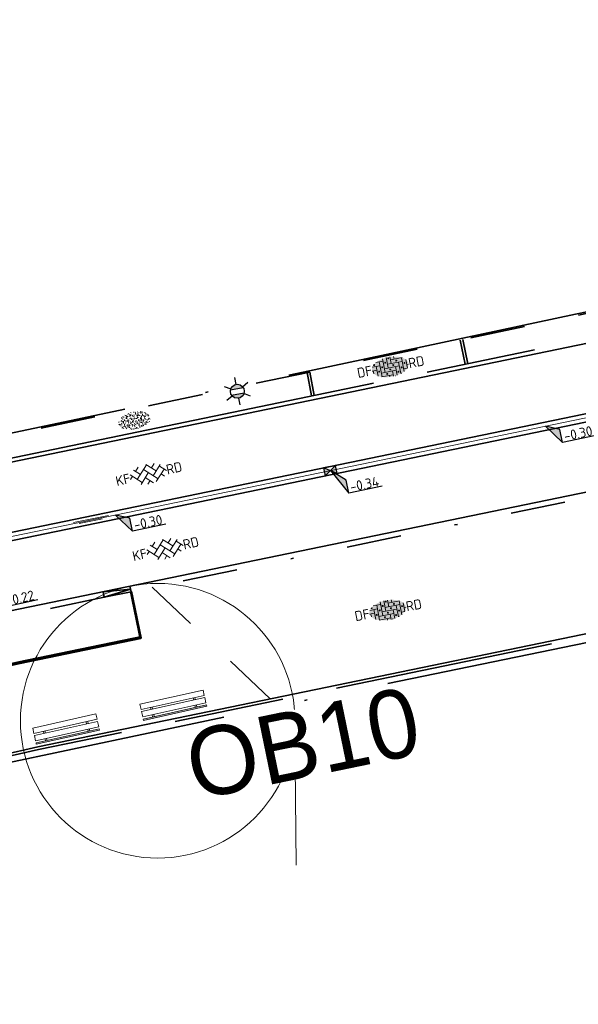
# Model space of a CAD drawing. Header units: metres. Extents: x 0 to 269924, y 0 to 933292.
# Tile 185 of 247: x 135049 to 135069, y 466651 to 466687. Entities that reach past the tile are written whole.
import ezdxf
from ezdxf import colors
from ezdxf.entities.mleader import LeaderData, LeaderLine
from ezdxf.enums import TextEntityAlignment as Align
from ezdxf.math import Vec2, Vec3

# ---------------------------------------------------------------- set-up
doc = ezdxf.new("R2018")
doc.units = ezdxf.units.M
for name, pattern in [('VH-GELEIDEBAND', [6, 2, -2, 0, -2]), ('VH-OPSLUITBAND_100X200', [16, 8, -2, 4, -2]), ('VH-OPSLUITBAND_150X250', [24, 16, -2, 4, -2]), ('XX-HIDDEN', [4, 2, -2]), ('XX-PROJECTGRENS', [18, 12, -3, 0, -3])]:
    doc.linetypes.add(name, pattern=pattern)
for name, color, linetype, lineweight in [('N-WE-GR-GRAS-A-200', 62, 'Continuous', 18), ('N-WE-IE-MEUBILAIR_WEGMEUBILAIR_LICHTMAST-S', 7, 'Continuous', 25), ('N-WE-IE-MEUBILAIR_WEGMEUBILAIR_ZITBANK-S', 7, 'Continuous', 18), ('N-WE-KG-GRENS_PROJECT-G', 7, 'XX-PROJECTGRENS', 35), ('N-WE-KL-ET_LS_OV_LICHTMAST-S', 190, 'Continuous', 25), ('N-WE-VH-GOOT-S', 170, 'Continuous', 18), ('N-WE-VH-GOOT_STRAATBAKSTEEN-G', 170, 'Continuous', 35), ('N-WE-VH-KANTOPSLUITING-T18', 10, 'Continuous', 18), ('N-WE-VH-KANTOPSLUITING_GELEIDEBAND_50 200_250-G', 20, 'VH-GELEIDEBAND', 35), ('N-WE-VH-KANTOPSLUITING_OPSLUITBAND_100X200-G', 150, 'VH-OPSLUITBAND_100X200', 35), ('N-WE-VH-KANTOPSLUITING_OPSLUITBAND_150X250-G', 150, 'VH-OPSLUITBAND_150X250', 35), ('N-WE-VH-KANTOPSLUITING_VOORKANTBAND-G', 50, 'Continuous', 35), ('N-WE-VH-MATERIAALGRENS-G', 7, 'XX-HIDDEN', 35), ('N-WE-VH-VERHARDING-T18', 10, 'Continuous', 18), ('N-WE-VH-VERHARDING_ASFALT-S', 7, 'Continuous', 18), ('N-WE-VH-VERHARDING_BETONSTRAATSTEEN-S', 7, 'Continuous', 18), ('N-WE-VH-VERHARDING_STRAATBAKSTEEN-S', 7, 'Continuous', 18), ('N-WE-VW-MARKERING_DWARS-G', 7, 'Continuous', 35), ('X-XX-AL-HOOGTELABEL-S', 7, 'Continuous', 25)]:
    doc.layers.add(name, color=color, linetype=linetype, lineweight=lineweight)
doc.layers.add('N-WE-GR-GRAS-S', color=7, linetype='Continuous', lineweight=18, true_color=0x00a500)
doc.layers.add('N-WE-RI-HWA_KOLK-S', color=150, linetype='Continuous', lineweight=25, true_color=0x007fff)
doc.layers.add('X-XX-AL-HULPLIJN-G', color=30, linetype='Continuous', lineweight=18, plot=False)
doc.styles.add('NLCS-ISO', font='NLCS-ISO.ttf')
doc.styles.add('NLCS-ISO-M200-T18', font='NLCS-ISO.ttf', dxfattribs={"height": 0.36})
doc.styles.get("Standard").update_dxf_attribs({"font": 'romand.shx'})

# ---------------------------------------------------------------- blocks, each defined once
blk = doc.blocks.new('*U97')
for p, q in [((2.54, -2.2), (0, 0)), ((0, 0), (2.63, -4.6)), ((2.63, -4.6), (2.54, -2.2)), ((8.83, -4.38), (2.63, -4.6))]:
    blk.add_line(p, q)
blk.add_solid([(2.54, -2.2), (0, 0), (2.63, -4.6)])
at = {"style": 'NLCS-ISO'}
blk.add_attdef('...', text='', height=1.8, rotation=2.0313, dxfattribs=at).set_placement((5.74, -4.91), align=Align.BOTTOM_CENTER)
blk = doc.blocks.new('*U98')
at = {"layer": 'X-XX-AL-HOOGTELABEL-S', "xscale": 0.2, "yscale": 0.2, "zscale": 0.2, "rotation": 357.9686646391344}
blk.add_blockref('*U97', (0, 0), dxfattribs=at).add_auto_attribs({'...': '-0.34'})
blk = doc.blocks.new('*U99')
at = {"layer": 'N-WE-GR-GRAS-A-200', "color": 0, "linetype": 'ByBlock', "lineweight": -2, "transparency": 16777216, "rotation": 11.65857863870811}
blk.add_blockref('*U98', (135059.841, 466670.382), dxfattribs=at)
blk = doc.blocks.new('*U114')
for p, q in [((2.49, -1.03), (0, 0)), ((0, 0), (2.56, -3.43)), ((2.56, -3.43), (2.49, -1.03)), ((8.76, -3.25), (2.56, -3.43))]:
    blk.add_line(p, q)
blk.add_solid([(2.49, -1.03), (0, 0), (2.56, -3.43)])
at = {"style": 'NLCS-ISO'}
blk.add_attdef('...', text='', height=1.8, rotation=1.7023, dxfattribs=at).set_placement((5.68, -3.76), align=Align.BOTTOM_CENTER)
blk = doc.blocks.new('*U115')
at = {"layer": 'X-XX-AL-HOOGTELABEL-S', "xscale": 0.2000000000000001, "yscale": 0.2000000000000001, "zscale": 0.2000000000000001, "rotation": 358.2976530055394}
blk.add_blockref('*U114', (0, 0), dxfattribs=at).add_auto_attribs({'...': '-0.30'})
blk = doc.blocks.new('*U116')
at = {"layer": 'N-WE-VH-VERHARDING_ASFALT-S', "color": 0, "linetype": 'ByBlock', "lineweight": -2, "transparency": 16777216, "rotation": 11.6585786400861}
for p in [(135067.676, 466671.998), (135052.006, 466668.765)]:
    blk.add_blockref('*U115', p, dxfattribs=at)
blk = doc.blocks.new('*U96')
for p, q in [((2.39, 3.35), (0, 0)), ((2.44, 0.95), (2.39, 3.35)), ((0, 0), (2.44, 0.95)), ((8.64, 1.08), (2.44, 0.95))]:
    blk.add_line(p, q)
blk.add_solid([(2.39, 3.35), (0, 0), (2.44, 0.95)])
at = {"style": 'NLCS-ISO'}
blk.add_attdef('...', text='', height=1.8, rotation=1.1798, dxfattribs=at).set_placement((5.55, 0.59), align=Align.BOTTOM_CENTER)
blk = doc.blocks.new('*U539')
at = {"lineweight": 30, "flags": 106}
blk.add_attdef('OB', text='', height=0.36, dxfattribs=at).set_placement((0, 0.1), align=Align.BOTTOM_CENTER)
blk = doc.blocks.new('N-SIE-WEG_LICHTMAST-SO')
h = blk.add_hatch(color=256)
h.paths.add_polyline_path([(1.16, 0.5, 0.658505), (-1.16, 0.5)])
h.paths.add_polyline_path([(-1.16, -0.5, 0.658505), (1.16, -0.5)])
at = {"flags": 128}
for points in [[(0, 1.27), (0, 2.53)], [(-2.19, 1.27), (-1.1, 0.63)], [(-1.16, 0.5), (1.16, 0.5)], [(1.1, 0.63), (2.19, 1.27)], [(-2.19, -1.27), (-1.1, -0.63)], [(-1.16, -0.5), (1.16, -0.5)], [(0, -1.27), (0, -2.53)], [(2.19, -1.27), (1.1, -0.63)]]:
    blk.add_lwpolyline(points, dxfattribs=at)
at = {"ltscale": 0.5}
blk.add_circle((0, 0), 1.27, dxfattribs=at)
at = {"style": 'NLCS-ISO'}
blk.add_attdef('TYPE', text='', height=1.8, dxfattribs=at).set_placement((0, 2.53), align=Align.BOTTOM_CENTER)
blk = doc.blocks.new('SVH-GOOT_SYMBOOL-SO')
at = {"color": 7, "linetype": 'Continuous'}
for p, q in [((-0.206, 2.137), (-0.206, -2.217)), ((0, 2.669), (0, -2.669)), ((0.2, 3.125), (0.2, -3.359))]:
    blk.add_line(p, q, dxfattribs=at)
at = {"style": 'NLCS-ISO'}
blk.add_attdef('MATERIAAL', text='', height=1.8, dxfattribs=at).set_placement((-1.098, 0), align=Align.MIDDLE_RIGHT)
blk.add_attdef('KLEUR', text='', height=1.8, dxfattribs=at).set_placement((1.1, 0), align=Align.MIDDLE_LEFT)
blk = doc.blocks.new('*U586')
at = {"layer": 'N-WE-VH-GOOT-S', "xscale": 0.2, "yscale": 0.2, "zscale": 0.2, "rotation": 90.04068231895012}
blk.add_blockref('SVH-GOOT_SYMBOOL-SO', (0, 0), dxfattribs=at)
blk = doc.blocks.new('*U587')
at = {"layer": 'N-WE-KL-ET_LS_OV_LICHTMAST-S', "color": 0, "linetype": 'ByBlock', "lineweight": -2, "transparency": 16777216, "rotation": 11.65857863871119}
blk.add_blockref('*U586', (135051.101, 466668.578), dxfattribs=at)
blk = doc.blocks.new('SVH-SBS_DIKFORMAAT_ELLEBOOG_KL-SO')
h = blk.add_hatch(color=254)
edge = h.paths.add_edge_path()
edge.add_ellipse((1.09, 0.12), major_axis=(3.39, 0), ratio=0.533267, start_angle=0, end_angle=360)
for p, q in [((0, 1.84), (0, -0.69)), ((0.69, 1.92), (0.69, 0)), ((1.38, 1.93), (1.38, 0.69)), ((2.07, 1.86), (2.07, 1.38)), ((-2.3, 0), (-1.38, 0)), ((-2.13, 0.69), (-0.69, 0.69)), ((-1.38, 0.69), (-1.38, -1.12)), ((-1.35, 1.38), (0, 1.38)), ((-0.69, 1.38), (-0.69, -1.38)), ((0, 0), (2.76, 0)), ((0.69, 0.69), (3.45, 0.69)), ((1.38, 1.38), (3.54, 1.38)), ((2.76, 0.69), (2.76, -1.45)), ((3.45, 1.38), (3.45, -1.18)), ((4.14, 0.92), (4.14, -0.67)), ((4.14, 0), (4.48, 0)), ((-2.07, 0), (-2.07, -0.54)), ((-0.8, -1.38), (1.38, -1.38)), ((-0.69, -0.69), (2.07, -0.69)), ((0.69, -1.38), (0.69, -1.67)), ((1.38, -0.69), (1.38, -1.68)), ((2.07, 0), (2.07, -1.61)), ((2.76, -1.38), (2.98, -1.38)), ((3.45, -0.69), (4.12, -0.69))]:
    blk.add_line(p, q)
for centre in [(1.03, 1.72), (-0.35, 0.34), (0.34, 1.03), (1.72, 0.34), (2.41, 1.03), (3.79, 0.34), (-1.04, -0.35), (0.34, -1.04), (1.03, -0.35), (2.41, -1.04), (3.11, -0.35)]:
    blk.add_circle(centre, 0.0881)
for centre, start, end in [((-1.73, 1.03), 158.9124, 101.1902), ((1.72, -1.73), 59.0911, 132.3433)]:
    blk.add_arc(centre, 0.0881, start, end)
at = {"style": 'NLCS-ISO'}
blk.add_attdef('FORMAAT', text='', height=1.8, dxfattribs=at).set_placement((-2.3, 0.12), align=Align.MIDDLE_RIGHT)
blk.add_attdef('KLEUR', text='', height=1.8, dxfattribs=at).set_placement((4.49, 0.12), align=Align.MIDDLE_LEFT)
at = {"style": 'NLCS-ISO', "flags": 1}
blk.add_attdef('FUNCTIE', text='', height=1.8, dxfattribs=at).set_placement((0.12, -3.58), align=Align.MIDDLE_CENTER)
blk = doc.blocks.new('SGR-GRAS_01-SO')
at = {"ltscale": 0.1}
for p, q in [((-1.96, -0.07), (-1.98, 0)), ((-1.93, 0.19), (-1.93, 0.24)), ((-1.89, 0.24), (-1.92, 0.25)), ((-1.67, 0.02), (-1.6, 0.04)), ((-1.6, 0.24), (-1.65, 0.29)), ((-1.53, 0.32), (-1.6, 0.35)), ((-1.45, 0.64), (-1.52, 0.66)), ((-1.52, 0.19), (-1.44, 0.19)), ((-1.47, 0.58), (-1.48, 0.65)), ((-1.43, 0.48), (-1.35, 0.5)), ((-1.36, 0.21), (-1.43, 0.23)), ((-1.42, 0.13), (-1.36, 0.17)), ((-1.38, 0.11), (-1.32, 0.16)), ((-1.37, 0.01), (-1.38, 0.08)), ((-1.33, 0.11), (-1.33, 0.19)), ((-1.3, 0.76), (-1.32, 0.77)), ((-1.28, 0.68), (-1.28, 0.76)), ((-1.17, 0.39), (-1.23, 0.43)), ((-1.17, 0.24), (-1.22, 0.29)), ((-1.15, 0.65), (-1.21, 0.7)), ((-1.11, 0.17), (-1.04, 0.19)), ((-1.03, 0.03), (-1.1, 0.07)), ((-0.94, 0.84), (-1, 0.88)), ((-0.97, 0.51), (-0.92, 0.57)), ((-0.89, 0.5), (-0.97, 0.52)), ((-0.94, 0.19), (-0.87, 0.19)), ((-0.92, 0.42), (-0.86, 0.46)), ((-0.89, 0.81), (-0.82, 0.81)), ((-0.87, 0.66), (-0.89, 0.73)), ((-0.8, 0.06), (-0.88, 0.08)), ((-0.87, 0.62), (-0.8, 0.64)), ((-0.8, 0.47), (-0.87, 0.51)), ((-0.75, 0.24), (-0.8, 0.29)), ((-0.77, 0.09), (-0.79, 0.16)), ((-0.73, 0.65), (-0.78, 0.7)), ((-0.74, 0.03), (-0.73, 0.11)), ((-0.67, 0.11), (-0.73, 0.14)), ((-0.69, 0.61), (-0.68, 0.68)), ((-0.58, 0.92), (-0.64, 0.96)), ((-0.56, 0.92), (-0.51, 0.97)), ((-0.56, 0.32), (-0.48, 0.34)), ((-0.44, 0.55), (-0.51, 0.59)), ((-0.43, 0.78), (-0.5, 0.8)), ((-0.42, 0.71), (-0.36, 0.74)), ((-0.34, 0.35), (-0.41, 0.37)), ((-0.32, 0.24), (-0.38, 0.29)), ((-0.31, 0.19), (-0.37, 0.22)), ((-0.37, 0.19), (-0.29, 0.19)), ((-0.31, 0.65), (-0.36, 0.7)), ((-0.32, 0.81), (-0.24, 0.81)), ((-0.32, 0.77), (-0.24, 0.79)), ((-0.28, 0.73), (-0.29, 0.81)), ((-0.21, 1), (-0.27, 1.03)), ((-0.24, 0.02), (-0.17, 0.04)), ((-0.18, 0.17), (-0.19, 0.24)), ((-0.08, 0.63), (-0.14, 0.67)), ((-0.14, -0.04), (-0.14, 0.03)), ((-0.09, 0.53), (-0.09, 0.6)), ((-0.08, 0.16), (-0.03, 0.21)), ((-0.07, 0.19), (0, 0.23)), ((0.06, 0.27), (-0.01, 0.3)), ((0, 0.47), (0.07, 0.49)), ((0.1, 0.24), (0.05, 0.29)), ((0.13, 0.64), (0.06, 0.66)), ((0.07, 0.99), (0.14, 1.03)), ((0.12, 0.65), (0.07, 0.7)), ((0.22, 0.2), (0.15, 0.22)), ((0.21, 0.19), (0.28, 0.19)), ((0.29, 0.71), (0.22, 0.75)), ((0.24, 0.92), (0.31, 0.94)), ((0.26, 0.81), (0.33, 0.81)), ((0.32, 0.81), (0.3, 0.89)), ((0.31, 0.17), (0.39, 0.19)), ((0.32, 0.57), (0.38, 0.62)), ((0.42, 0.34), (0.36, 0.38)), ((0.42, 0.25), (0.4, 0.32)), ((0.43, 0.48), (0.49, 0.51)), ((0.53, 0.24), (0.47, 0.29)), ((0.54, 0.65), (0.49, 0.7)), ((0.56, -0.02), (0.49, 0.02)), ((0.5, 0.45), (0.51, 0.53)), ((0.59, 0.93), (0.52, 0.94)), ((0.55, 0.62), (0.63, 0.64)), ((0.65, 0.79), (0.58, 0.83)), ((0.68, 0.49), (0.61, 0.51)), ((0.77, 0.05), (0.7, 0.07)), ((0.78, 0.42), (0.72, 0.46)), ((0.78, 0.19), (0.86, 0.19)), ((0.83, 0.81), (0.91, 0.81)), ((0.92, 0.06), (0.85, 0.09)), ((0.87, 0.31), (0.94, 0.33)), ((0.95, 0.24), (0.9, 0.29)), ((0.91, 0.89), (0.91, 0.92)), ((0.97, 0.65), (0.91, 0.7)), ((0.93, 0.76), (0.99, 0.8)), ((1.01, 0.87), (0.95, 0.91)), ((1.01, 0.33), (1, 0.4)), ((1.15, 0.78), (1.08, 0.8)), ((1.15, 0.5), (1.08, 0.54)), ((1.1, 0.38), (1.1, 0.45)), ((1.11, 0.77), (1.18, 0.79)), ((1.24, 0.34), (1.17, 0.36)), ((1.18, 0.01), (1.26, 0.03)), ((1.21, 0.21), (1.26, 0.26)), ((1.28, 0.14), (1.22, 0.17)), ((1.28, 0.25), (1.35, 0.29)), ((1.37, 0.24), (1.32, 0.29)), ((1.39, 0.65), (1.34, 0.7)), ((1.36, 0.19), (1.43, 0.19)), ((1.42, 0.46), (1.5, 0.48)), ((1.51, 0.58), (1.44, 0.62)), ((1.64, 0.21), (1.58, 0.25)), ((1.61, 0.41), (1.59, 0.48)), ((1.69, 0.3), (1.7, 0.37)), ((1.79, 0.19), (1.72, 0.21)), ((1.74, 0.16), (1.81, 0.18)), ((1.8, 0.24), (1.75, 0.29)), ((1.93, 0.19), (1.95, 0.19)), ((-1.92, -0.16), (-1.85, -0.12)), ((-1.82, -0.08), (-1.9, -0.06)), ((-1.76, -0.13), (-1.82, -0.09)), ((-1.78, -0.3), (-1.73, -0.25)), ((-1.62, -0.5), (-1.69, -0.46)), ((-1.63, -0.57), (-1.68, -0.52)), ((-1.61, -0.17), (-1.67, -0.11)), ((-1.57, -0.44), (-1.49, -0.44)), ((-1.54, -0.66), (-1.5, -0.64)), ((-1.4, -0.05), (-1.46, -0.01)), ((-1.38, -0.46), (-1.38, -0.39)), ((-1.35, -0.28), (-1.28, -0.26)), ((-1.27, -0.23), (-1.34, -0.21)), ((-1.26, -0.42), (-1.33, -0.38)), ((-1.27, -0.56), (-1.28, -0.48)), ((-1.21, -0.57), (-1.26, -0.52)), ((-1.18, -0.67), (-1.25, -0.65)), ((-1.19, -0.17), (-1.24, -0.11)), ((-1.13, -0.78), (-1.19, -0.75)), ((-1.06, -0.39), (-1, -0.35)), ((-1.04, -0.58), (-0.97, -0.57)), ((-0.99, -0.44), (-0.92, -0.44)), ((-0.9, -0.34), (-0.96, -0.3)), ((-0.9, -0.65), (-0.84, -0.6)), ((-0.84, -0.94), (-0.85, -0.93)), ((-0.78, -0.57), (-0.84, -0.52)), ((-0.76, -0.7), (-0.83, -0.67)), ((-0.76, -0.17), (-0.82, -0.11)), ((-0.8, -0.13), (-0.73, -0.11)), ((-0.71, -0.38), (-0.79, -0.36)), ((-0.79, -0.54), (-0.78, -0.46)), ((-0.72, -0.89), (-0.65, -0.87)), ((-0.71, -0.9), (-0.64, -0.86)), ((-0.62, -0.82), (-0.7, -0.8)), ((-0.67, -0.48), (-0.69, -0.4)), ((-0.53, -0.26), (-0.6, -0.22)), ((-0.58, -0.99), (-0.59, -0.97)), ((-0.57, -0.1), (-0.5, -0.06)), ((-0.49, -0.25), (-0.44, -0.19)), ((-0.48, -0.44), (-0.41, -0.42)), ((-0.4, -0.63), (-0.46, -0.59)), ((-0.38, -0.98), (-0.43, -0.93)), ((-0.42, -0.44), (-0.34, -0.44)), ((-0.36, -0.57), (-0.41, -0.52)), ((-0.34, -0.17), (-0.39, -0.11)), ((-0.26, -0.99), (-0.33, -0.95)), ((-0.25, -0.09), (-0.32, -0.07)), ((-0.17, -0.18), (-0.24, -0.14)), ((-0.16, -0.53), (-0.23, -0.51)), ((-0.21, -0.61), (-0.15, -0.58)), ((-0.19, -0.62), (-0.19, -0.54)), ((-0.17, -0.74), (-0.1, -0.72)), ((-0.07, -0.97), (-0.14, -0.95)), ((-0.04, -0.55), (-0.1, -0.51)), ((-0.08, -0.4), (-0.09, -0.32)), ((-0.01, -1.01), (0.04, -0.95)), ((0.05, -0.98), (0, -0.93)), ((0.07, -0.57), (0.01, -0.52)), ((0.02, -0.96), (0.01, -0.89)), ((0.08, -0.17), (0.03, -0.11)), ((0.1, -0.91), (0.03, -0.88)), ((0.07, -0.29), (0.14, -0.27)), ((0.19, -0.1), (0.13, -0.06)), ((0.16, -0.44), (0.23, -0.44)), ((0.17, -1.04), (0.22, -1.02)), ((0.31, -0.24), (0.24, -0.22)), ((0.33, -0.47), (0.26, -0.43)), ((0.29, -0.33), (0.35, -0.29)), ((0.4, -0.68), (0.32, -0.66)), ((0.39, -0.6), (0.45, -0.55)), ((0.39, -0.59), (0.46, -0.57)), ((0.4, -0.69), (0.41, -0.62)), ((0.46, -0.83), (0.4, -0.8)), ((0.47, -0.98), (0.42, -0.93)), ((0.49, -0.57), (0.44, -0.52)), ((0.45, -0.12), (0.46, -0.05)), ((0.51, -0.17), (0.45, -0.11)), ((0.52, -0.32), (0.5, -0.24)), ((0.62, -0.88), (0.6, -0.81)), ((0.63, -0.14), (0.7, -0.12)), ((0.69, -0.39), (0.62, -0.35)), ((0.64, -0.84), (0.71, -0.81)), ((0.7, -0.89), (0.77, -0.88)), ((0.73, -0.44), (0.81, -0.44)), ((0.82, -0.76), (0.76, -0.72)), ((0.78, -0.04), (0.85, 0)), ((0.86, -0.39), (0.79, -0.37)), ((0.8, -0.19), (0.85, -0.14)), ((0.86, -0.94), (0.84, -0.93)), ((0.91, -0.57), (0.86, -0.52)), ((0.93, -0.17), (0.88, -0.11)), ((0.95, -0.83), (0.88, -0.81)), ((0.94, -0.44), (1.01, -0.42)), ((1.05, -0.31), (0.99, -0.27)), ((1, -0.77), (1, -0.7)), ((1.05, -0.2), (1.05, -0.12)), ((1.11, -0.24), (1.1, -0.16)), ((1.19, -0.68), (1.12, -0.64)), ((1.14, -0.56), (1.21, -0.52)), ((1.21, -0.8), (1.2, -0.73)), ((1.33, -0.1), (1.26, -0.08)), ((1.26, -0.75), (1.33, -0.73)), ((1.34, -0.57), (1.29, -0.52)), ((1.36, -0.17), (1.3, -0.11)), ((1.31, -0.44), (1.38, -0.44)), ((1.42, -0.23), (1.35, -0.19)), ((1.42, -0.54), (1.35, -0.52)), ((1.55, -0.6), (1.49, -0.56)), ((1.5, -0.29), (1.57, -0.27)), ((1.64, -0.27), (1.65, -0.2)), ((1.64, -0.27), (1.7, -0.23)), ((1.68, -0.55), (1.74, -0.5)), ((1.71, -0.16), (1.69, -0.09)), ((1.78, -0.15), (1.71, -0.11)), ((1.71, -0.52), (1.71, -0.52)), ((1.78, -0.17), (1.73, -0.11)), ((1.88, -0.25), (1.81, -0.23))]:
    blk.add_line(p, q, dxfattribs=at)
at = {"ltscale": 0.1, "style": 'NLCS-ISO'}
blk.add_attdef('TYPE', text='', height=0.5, dxfattribs=at).set_placement((3.47, -0.02), align=Align.MIDDLE_CENTER)
blk = doc.blocks.new('N-SRI-KOLK_STRAAT_450X300-SO')
h = blk.add_hatch(color=256)
h.dxf.hatch_style = 1
h.paths.add_polyline_path([(0, 0), (-1.125, 0.75), (-1.125, -0.75)])
h.paths.add_polyline_path([(1.125, -0.75), (1.125, 0.75), (0, 0)])
for p, q in [((-1.125, -0.75), (1.125, 0.75)), ((1.125, -0.75), (-1.125, 0.75))]:
    blk.add_line(p, q)
at = {"flags": 128}
blk.add_lwpolyline([(-1.125, -0.75), (1.125, -0.75), (1.125, 0.75), (-1.125, 0.75)], close=True, dxfattribs=at)
blk = doc.blocks.new('SVH-BSS_KEIFORMAAT_KEPER_KL-SO')
for p, q in [((-3.44, -0.47), (-2.97, 0)), ((-3.31, 0.34), (-1.48, -1.48)), ((-2.52, 1.03), (-1.48, 0)), ((-2.23, -0.74), (0, 1.48)), ((-2.23, 0.74), (-1.57, 1.4)), ((-1.77, -1.77), (0, 0)), ((-0.74, 0.74), (1.48, -1.48)), ((-0.1, 1.58), (1.48, 0)), ((0.74, 0.74), (1.4, 1.4)), ((0.74, -0.74), (2.46, 0.98)), ((1.06, -1.91), (2.97, 0)), ((2.23, 0.74), (3.31, -0.34)), ((-0.74, -0.74), (0.5, -1.99)), ((-0.52, -2), (0, -1.48)), ((2.23, -0.74), (2.72, -1.24))]:
    blk.add_line(p, q)
at = {"style": 'NLCS-ISO'}
blk.add_attdef('FORMAAT', text='', height=1.8, dxfattribs=at).set_placement((-3.47, -0.23), align=Align.MIDDLE_RIGHT)
blk.add_attdef('KLEUR', text='', height=1.8, dxfattribs=at).set_placement((3.32, -0.22), align=Align.MIDDLE_LEFT)
at = {"style": 'NLCS-ISO', "flags": 1}
blk.add_attdef('FUNCTIE', text='', height=1.8, dxfattribs=at).set_placement((0.12, -3.58), align=Align.MIDDLE_CENTER)
blk = doc.blocks.new('SIE-WEG_ZITBANK_MET_LEUNING')
blk.add_hatch(color=256).paths.add_polyline_path([(-0.984, 0.302), (-0.984, 0.253), (0.984, 0.253), (0.984, 0.302)])
for p, q in [((-0.689, 0.253), (-0.689, 0.172)), ((-0.64, 0.253), (-0.64, 0.172)), ((0.64, 0.253), (0.64, 0.172)), ((0.689, 0.253), (0.689, 0.172)), ((-0.689, -0.105), (-0.689, -0.025)), ((-0.64, -0.105), (-0.64, -0.025)), ((0.64, -0.105), (0.64, -0.025)), ((0.689, -0.105), (0.689, -0.025))]:
    blk.add_line(p, q)
at = {"flags": 128}
for points in [[(-0.984, 0.253), (-0.984, 0.302), (0.984, 0.302), (0.984, 0.253)], [(0.984, 0.172), (0.984, -0.025), (-0.984, -0.025), (-0.984, 0.172)], [(-0.984, -0.105), (-0.984, -0.302), (0.984, -0.302), (0.984, -0.105)]]:
    blk.add_lwpolyline(points, close=True, dxfattribs=at)

msp = doc.modelspace()

# ---------------------------------------------------------------- linework, layer by layer
at = {"layer": 'N-WE-KG-GRENS_PROJECT-G', "flags": 128}
msp.add_lwpolyline([(133942.152, 466524.013), (133955.533, 466522.507), (133956.145, 466521.626), (133962.811, 466521.355), (133963.543, 466522.67), (133965.054, 466522.563), (133965.551, 466521.193), (133981.5, 466520.334), (133981.565, 466520.896), (133982.028, 466520.86), (133994.134, 466520.33), (133994.151, 466519.671), (134009.067, 466519.478), (134013.911, 466519.512), (134027.732, 466519.636), (134028.693, 466519.554), (134034.796, 466519.611), (134050.86, 466519.659), (134068.501, 466520.152), (134071.254, 466520.237), (134077.26, 466520.692), (134094.041, 466522.635), (134101.385, 466523.282), (134101.428, 466523.91), (134128.995, 466527.092), (134141.938, 466528.627), (134148.421, 466529.392), (134148.476, 466529.087), (134157.108, 466530.24), (134157.762, 466530.339), (134157.953, 466529.076), (134163.706, 466529.946), (134172.69, 466531.055), (134201.838, 466535.069), (134202.197, 466534.878), (134203.304, 466535.042), (134208.161, 466535.722), (134214.682, 466536.673), (134215.15, 466536.846), (134235.766, 466539.754), (134239.587, 466540.449), (134251.117, 466542.218), (134251.536, 466542.09), (134264.479, 466543.833), (134264.487, 466544.317), (134273.56, 466545.641), (134273.608, 466545.287), (134285.679, 466546.863), (134299.118, 466548.971), (134309.192, 466550.345), (134329.805, 466553.659), (134341.526, 466555.206), (134346.97, 466556.112), (134351.977, 466556.025), (134358.949, 466556.887), (134359.186, 466557.313), (134365.426, 466557.917), (134389.225, 466560.758), (134395.395, 466561.519), (134400.633, 466562.019), (134418.638, 466563.907), (134426.404, 466566.343), (134432.472, 466567.14), (134437.532, 466567.422), (134444.848, 466568.25), (134448.277, 466568.388), (134484.594, 466572.762), (134486.539, 466572.966), (134490.599, 466573.546), (134498.499, 466574.536), (134514.318, 466576.701), (134542.397, 466581.367), (134546.702, 466582.122), (134551.593, 466582.441), (134551.871, 466583.179), (134557.906, 466584.406), (134558.276, 466584.115), (134567.36, 466586.004), (134582.717, 466588.715), (134583.108, 466588.972), (134590.444, 466590.398), (134630.038, 466598.271), (134633.264, 466598.923), (134632.087, 466604.993), (134646.051, 466607.537), (134647.414, 466607.429), (134666.972, 466611.405), (134675.342, 466617.463), (134674.819, 466607.593), (134696.995, 466610.537), (134702.172, 466611.327), (134706.525, 466612.071), (134709.085, 466612.323), (134712.087, 466612.776), (134715, 466613.203), (134716.349, 466613.229), (134723.364, 466613.968), (134738.981, 466616.639), (134746.062, 466617.28), (134746.09, 466616.641), (134760.121, 466618.861), (134759.993, 466619.829), (134768.446, 466621.137), (134784.615, 466623.738), (134787.541, 466625.072), (134796.772, 466626.479), (134796.899, 466625.715), (134813.878, 466628.545), (134820.226, 466629.584), (134847.68, 466634.234), (134881.79, 466639.204), (134881.926, 466639.532), (134884.43, 466640.009), (134893.797, 466641.711), (134903.085, 466643.328), (134904.138, 466643.527), (134920.265, 466646.374), (134921.332, 466646.578), (134937.367, 466649.518), (134938.501, 466649.708), (134961.555, 466654.096), (134967.764, 466655.262), (134974.722, 466656.563), (134984.23, 466658.491), (134992.023, 466659.998), (134995.809, 466660.766), (135000.442, 466661.693), (135009.695, 466663.648), (135010.659, 466663.869), (135018.832, 466665.618), (135021.92, 466666.314), (135034.093, 466668.943), (135034.161, 466668.769), (135043.8, 466670.832), (135059.084, 466674.02), (135068.771, 466676.078), (135083.089, 466679.034), (135091.902, 466680.993), (135097.488, 466682.166), (135104.831, 466683.651), (135116.534, 466686.231), (135119.892, 466686.792), (135126.3, 466688.013), (135127.347, 466688.196), (135130.448, 466688.891), (135135.602, 466689.887), (135140.19, 466691.518), (135166.592, 466696.94), (135182.368, 466700.724), (135201.902, 466704.748), (135203.941, 466705.082), (135209.867, 466705.957), (135217.801, 466707.782), (135228.821, 466709.933), (135242.391, 466712.598), (135277.698, 466719.723), (135279.457, 466720.111), (135279.55, 466721.578), (135288.178, 466723.073), (135350.963, 466735.305), (135501.986, 466763.685), (135501.162, 466761.839), (135525.132, 466766.833), (135533.639, 466768.672), (135569.042, 466775.188), (135582.767, 466777.378), (135584.022, 466777.634), (135585.675, 466776.264, 0.01918), (135652.451, 466792.01), (135652.891, 466793.457), (135660.981, 466795.919), (135661.574, 466796.074), (135664.481, 466796.836), (135665.946, 466796.651), (135673.558, 466799.328), (135680.977, 466801.739), (135687.276, 466804.201), (135692.547, 466806.295), (135705.432, 466809.743), (135712.094, 466810.706), (135728.145, 466817.035), (135760.285, 466825.832), (135773.458, 466829.179), (135789.116, 466834.08), (135813.029, 466842.892), (135823.352, 466846.718), (135839.426, 466852.91), (135860.96, 466860.89), (135867.928, 466863.26), (135895.199, 466872.784), (135899.312, 466861.8), (135873.359, 466852.082), (135873.188, 466848.843), (135867.814, 466846.669), (135856.104, 466842.036), (135847.253, 466838.505), (135830.033, 466832.514), (135818.854, 466828.652), (135812.865, 466826.949), (135808.959, 466825.804), (135805.053, 466824.658), (135770.731, 466814.307), (135766.971, 466812.016), (135761.879, 466808.079), (135757.591, 466807.133), (135743.839, 466803.566), (135724.075, 466798.35), (135721.275, 466798.229), (135720.422, 466801.401), (135715.133, 466799.834), (135698.553, 466794.754), (135698.279, 466793.693), (135686.038, 466790.352), (135686.038, 466789.248), (135686.038, 466787.562), (135681.985, 466786.092), (135677.719, 466785.319), (135623.458, 466770.711), (135607.41, 466767.662), (135584.355, 466763.142), (135577.091, 466761.475), (135570.47, 466760.803), (135524.714, 466753.103), (135522.642, 466752.878), (135515.666, 466751.661), (135498.388, 466748.218), (135460.498, 466741.759), (135438.515, 466737.953), (135402.134, 466731.048), (135401.842, 466732.671), (135396.111, 466731.637), (135390.927, 466730.659), (135374.008, 466727.423), (135342.463, 466720.896), (135337.831, 466720.249), (135332.781, 466719.412), (135316.41, 466716.549), (135312.764, 466716.512), (135301.04, 466714.003), (135296.667, 466713.077), (135288.078, 466711.338), (135288.031, 466710.414), (135288.066, 466708.643), (135283.612, 466707.738), (135244.114, 466700.084), (135242.59, 466702.114), (135218.779, 466697.088), (135216.4, 466696.736), (135207.126, 466694.996), (135197.842, 466693.22), (135196.987, 466690.777), (135188.214, 466689.009), (135186.218, 466690.919), (135157.953, 466685.339), (135157.545, 466682.623), (135152.388, 466681.564), (135151.517, 466683.806), (135135.729, 466680.62), (135134.464, 466677.149), (135128.184, 466675.854), (135125.788, 466678.571), (135109.606, 466675.114), (135107.871, 466673.543), (135107.871, 466672.134), (135099.469, 466670.442), (135080.265, 466666.625), (135079.406, 466666.151), (135069.61, 466664.202), (135057.638, 466661.759), (135035.803, 466657.155), (135033.723, 466658.689), (135013.618, 466654.679), (135014.198, 466652.086), (135012.612, 466651.731), (135012.176, 466654.16), (134999.525, 466651.581), (134981.058, 466648.065), (134978.74, 466647.609), (134978.586, 466647.723), (134973.29, 466646.777), (134967.912, 466645.754), (134966.071, 466645.409), (134952.75, 466642.776), (134952.592, 466643.577), (134951.246, 466643.315), (134944.955, 466642.097), (134940.872, 466641.345), (134939.907, 466640.789), (134925.329, 466637.906), (134925.171, 466637.877), (134925.333, 466636.966), (134925.553, 466635.733), (134922.159, 466635.157), (134921.983, 466636.201), (134920.712, 466635.973), (134906.644, 466633.431), (134906.509, 466633.768), (134899.927, 466632.517), (134896.041, 466630.574), (134862.297, 466626.202), (134861.423, 466623.924), (134854.723, 466622.819), (134853.222, 466624.597), (134834.721, 466621.381), (134818.755, 466618.638), (134803.128, 466616.182), (134801.097, 466614.744), (134787.48, 466613.242), (134768.983, 466610.888), (134755.14, 466609.258), (134754.957, 466609.237), (134754.786, 466610.217), (134731.872, 466606.359), (134713.4, 466603.055), (134699.607, 466600.717), (134685.428, 466598.156), (134675.878, 466596.194), (134672.276, 466595.656), (134668.91, 466595.016), (134645.926, 466591.058), (134638.577, 466590.001), (134611.474, 466584.899), (134601.717, 466583.131), (134600.6, 466582.901), (134592.762, 466581.44), (134575.118, 466578.109), (134569.726, 466577.127), (134558.057, 466574.923), (134547.369, 466573.132), (134538.23, 466571.522), (134531.355, 466570.551), (134524.272, 466569.346), (134519.026, 466568.326), (134515.39, 466567.719), (134505.384, 466563.341), (134500.986, 466562.643), (134495.881, 466561.909), (134495.823, 466562.312), (134492.204, 466563.642), (134484.398, 466562.518), (134478.905, 466561.786), (134469.843, 466560.533), (134464.536, 466559.742), (134456.919, 466558.745), (134448.033, 466557.687), (134433.208, 466556.61), (134412.104, 466554.577), (134407.553, 466554.101), (134387.467, 466551.741), (134381.785, 466550.955), (134364.962, 466548.659), (134360.191, 466548.481), (134354.944, 466547.628), (134324.113, 466542.837), (134319.685, 466541.923), (134312.466, 466540.844), (134307.061, 466539.9), (134305.527, 466540.739), (134283.993, 466537.831), (134278.004, 466536.268), (134260.392, 466533.941), (134253.899, 466532.65), (134244.867, 466531.618), (134227.961, 466528.835), (134196.876, 466524.748), (134191.294, 466524.652), (134189.441, 466519.487), (134180.543, 466523.251), (134138.079, 466517.961), (134135.279, 466517.668), (134120.646, 466515.791), (134115.858, 466514.998), (134094.415, 466512.788), (134094.483, 466512.133), (134077.905, 466510.692), (134056.132, 466509.19), (134043.898, 466509.02), (134033.049, 466509.242), (134023.923, 466509.529), (134011.048, 466510.262), (134011.12, 466510.989), (133978.031, 466511.971), (133977.492, 466511.386), (133976.525, 466511.415), (133970.93, 466511.61), (133940.859, 466512.853), (133936.339, 466513.04), (133926.354, 466513.566), (133918.767, 466513.929), (133914.845, 466514.016), (133909.555, 466514.279), (133907.78, 466514.373), (133898.183, 466514.701), (133889.291, 466514.99), (133877.411, 466515.387), (133865.169, 466516.189), (133858.598, 466516.511), (133853.557, 466516.784), (133840.824, 466517.534), (133833.647, 466517.757), (133833.706, 466517.421), (133832.853, 466517.458), (133826.979, 466517.575), (133808.076, 466518.296), (133803.308, 466518.179), (133802.56, 466518.555), (133780.072, 466520.153), (133779.6, 466519.291), (133774.066, 466519.538), (133773.735, 466520.559), (133740.527, 466522.642), (133713.376, 466524.159), (133705.703, 466524.636), (133705.709, 466526.266), (133685.059, 466527.583), (133660.563, 466529.253), (133639.129, 466529.346), (133622.453, 466530.286), (133616.388, 466530.543), (133614.494, 466530.624), (133604.393, 466531.597), (133597.464, 466531.465), (133574.3, 466531.955), (133566.695, 466531.543), (133561.32, 466531.616), (133554.142, 466531.627), (133545.309, 466531.719), (133535.509, 466531.795), (133530.483, 466531.897), (133499.098, 466532.845), (133498.91, 466530.624), (133497.604, 466522.359), (133448.566, 466524.379), (133448.421, 466522.59), (133414.567, 466524.034), (133414.497, 466533.241), (133401.904, 466533.723), (133353.812, 466535.745), (133352.26, 466536.139), (133333.107, 466536.524), (133333.343, 466545.829), (133369.152, 466544.714), (133381.325, 466544.396), (133400.699, 466543.637), (133404.005, 466543.551), (133435.456, 466542.61), (133435.456, 466542.277), (133451.526, 466541.628), (133467.883, 466541.235), (133477.659, 466542.034), (133509.103, 466541.442), (133515.138, 466541.284), (133519.939, 466540.992), (133525.525, 466540.798), (133532.518, 466540.097), (133548.147, 466539.778), (133548.297, 466540.601), (133555.22, 466540.722), (133564.265, 466540.558), (133565.06, 466540.188), (133570.074, 466540.025), (133574.07, 466539.875), (133576.623, 466539.795), (133577.163, 466540.007), (133601.21, 466539.677), (133602.809, 466541.635), (133610.483, 466541.448), (133611.878, 466539.353), (133618.8, 466539.154), (133622.331, 466538.943), (133622.362, 466539.485), (133627.247, 466539.274), (133627.305, 466538.709), (133642.487, 466537.733), (133654.92, 466537.235), (133674.71, 466536.649), (133674.766, 466536.962), (133682.638, 466536.639), (133685.084, 466535.631), (133701.924, 466534.36), (133703.6, 466534.856), (133708.504, 466534.396), (133731.895, 466532.391), (133737.992, 466531.942), (133749.854, 466530.901), (133752.15, 466530.77), (133756.921, 466530.655), (133767.535, 466530.109), (133779.853, 466530.016), (133787.77, 466529.934), (133810.905, 466528.967), (133832.384, 466528.238), (133837.192, 466527.837), (133897.841, 466525.036)], format="xyb", close=True, dxfattribs=at)
at = {"layer": 'N-WE-VH-GOOT_STRAATBAKSTEEN-G', "flags": 128}
for points in [[(134850.728, 466629.884), (134879.517, 466635.041), (134906.55, 466639.912), (134925.457, 466643.328), (134930.132, 466644.172), (134943.194, 466646.57), (134946.879, 466647.253), (134947.138, 466647.303), (134962.795, 466650.378), (134966.331, 466651.069), (134981.683, 466653.952), (134997.799, 466657.215), (135022.313, 466662.515), (135031.869, 466664.539), (135032.887, 466664.754), (135034.431, 466665.079), (135043.698, 466667.143), (135044.006, 466667.211), (135046.095, 466667.675), (135047.538, 466667.996), (135075.01, 466673.665), (135097.501, 466678.277), (135099.352, 466678.655), (135105.806, 466679.959)], [(134850.778, 466629.588), (134879.57, 466634.746), (134906.603, 466639.617), (134925.511, 466643.032), (134930.186, 466643.877), (134943.248, 466646.275), (134946.935, 466646.958), (134947.195, 466647.008), (134962.853, 466650.083), (134966.388, 466650.774), (134981.74, 466653.658), (134997.861, 466656.921), (135022.376, 466662.222), (135031.931, 466664.245), (135032.949, 466664.46), (135034.495, 466664.786), (135043.764, 466666.85), (135044.072, 466666.918), (135046.16, 466667.382), (135047.601, 466667.703), (135075.07, 466673.371), (135097.562, 466677.983), (135099.411, 466678.361), (135105.865, 466679.665)]]:
    msp.add_lwpolyline(points, dxfattribs=at)
at = {"layer": 'N-WE-VH-KANTOPSLUITING_GELEIDEBAND_50 200_250-G'}
msp.add_line((135051.599, 466665.771), (135052.578, 466665.973), dxfattribs=at)
at = {"layer": 'N-WE-VH-KANTOPSLUITING_GELEIDEBAND_50 200_250-G', "flags": 128}
for points in [[(135068.383, 466669.234), (135052.578, 466665.973)], [(135051.599, 466665.771), (135048.167, 466665.063), (135046.748, 466664.747), (135044.654, 466664.282), (135044.352, 466664.215), (135035.067, 466662.147), (135032.486, 466661.603), (135022.941, 466659.581), (134998.414, 466654.279), (134988.395, 466652.25)]]:
    msp.add_lwpolyline(points, dxfattribs=at)
at = {"layer": 'N-WE-VH-KANTOPSLUITING_OPSLUITBAND_100X200-G', "flags": 128}
for points in [[(135064.665, 466675.154), (135064.847, 466674.273)], [(134860.884, 466623.984), (134860.362, 466627.057), (134869.017, 466628.525), (134907.36, 466635.435), (134926.266, 466638.85), (134927.23, 466639.024), (134930.947, 466639.696), (134944.019, 466642.095), (134944.804, 466642.241), (134945.855, 466642.436), (134947.604, 466642.76), (134947.723, 466642.782), (134948.005, 466642.836), (134952.611, 466643.741), (134952.775, 466642.907), (134963.832, 466645.078), (134967.348, 466645.766), (134982.717, 466648.652), (134998.906, 466651.929), (135024.043, 466657.364), (135024.116, 466657.019), (135033.372, 466658.98), (135035.98, 466657.279), (135045.43, 466659.383), (135045.727, 466659.45), (135047.823, 466659.915), (135049.205, 466660.223), (135080.04, 466666.585), (135079.358, 466669.912), (135098.409, 466673.818), (135100.258, 466674.196), (135100.82, 466674.309), (135101.185, 466673.961), (135101.254, 466670.871)], [(135058.996, 466673.952), (135059.157, 466673.101)]]:
    msp.add_lwpolyline(points, dxfattribs=at)
at = {"layer": 'N-WE-VH-KANTOPSLUITING_OPSLUITBAND_150X250-G', "flags": 128}
msp.add_lwpolyline([(135316.997, 466724.843), (135315.08, 466724.475), (135313.629, 466724.211), (135313.376, 466724.165), (135313.134, 466724.121), (135310.974, 466723.729), (135307.111, 466722.987), (135298.589, 466721.321), (135290.557, 466719.76), (135289.46, 466719.549), (135283.802, 466718.426), (135269.364, 466715.553), (135268.786, 466715.438), (135266.433, 466717.007), (135228.557, 466709.443), (135226.977, 466707.087), (135219.382, 466705.571), (135204.833, 466702.633), (135202.475, 466704.199), (135191.572, 466701.99), (135190.009, 466699.632), (135179.23, 466697.448), (135166.748, 466694.922), (135146.469, 466690.824), (135143.722, 466690.274), (135124.399, 466686.41), (135108.354, 466683.177), (135105.281, 466682.557), (135098.824, 466681.252), (135096.969, 466680.873), (135074.476, 466676.26), (135046.983, 466670.587), (135045.521, 466670.262), (135043.43, 466669.798), (135043.122, 466669.729), (135033.87, 466667.669), (135032.34, 466667.347), (135031.32, 466667.131), (135021.759, 466665.106), (134997.256, 466659.809), (134981.175, 466656.553), (134965.833, 466653.672), (134962.285, 466652.978), (134946.633, 466649.904), (134946.388, 466649.857), (134942.713, 466649.176), (134929.657, 466646.779), (134906.08, 466642.52), (134879.042, 466637.648), (134851.29, 466632.53)], dxfattribs=at)
at = {"layer": 'N-WE-VH-KANTOPSLUITING_VOORKANTBAND-G'}
for p, q in [((135052.558, 466666.071), (135051.558, 466665.967)), ((135051.599, 466665.771), (135052.558, 466666.071)), ((135052.578, 466665.973), (135052.538, 466666.169)), ((135051.599, 466665.771), (135051.558, 466665.967))]:
    msp.add_line(p, q, dxfattribs=at)
at = {"layer": 'N-WE-VH-KANTOPSLUITING_VOORKANTBAND-G', "flags": 128}
for points in [[(135108.384, 466683.03), (135105.311, 466682.41), (135098.854, 466681.105), (135096.999, 466680.726), (135074.506, 466676.113), (135047.014, 466670.441), (135045.553, 466670.116), (135043.462, 466669.651), (135043.155, 466669.583), (135033.902, 466667.522), (135031.351, 466666.985), (135021.79, 466664.96), (134997.287, 466659.662), (134981.204, 466656.406), (134965.861, 466653.524), (134962.314, 466652.831), (134946.661, 466649.757), (134946.416, 466649.71), (134942.74, 466649.028), (134929.684, 466646.632), (134906.106, 466642.372), (134879.069, 466637.5), (134850.335, 466632.201), (134821.787, 466627.356)], [(135064.567, 466675.134), (135064.749, 466674.253)], [(135059.094, 466673.971), (135059.255, 466673.12)]]:
    msp.add_lwpolyline(points, dxfattribs=at)
at = {"layer": 'N-WE-VH-KANTOPSLUITING_VOORKANTBAND-G'}
for points in [[(134868.715, 466630.249), (134907.048, 466637.157), (134930.634, 466641.417), (134943.702, 466643.816), (134947.398, 466644.502), (134947.672, 466644.554), (134963.331, 466647.629), (134966.858, 466648.319), (134982.219, 466651.204), (134998.373, 466654.474), (135022.899, 466659.777), (135032.444, 466661.799), (135035.024, 466662.343), (135044.309, 466664.41), (135044.611, 466664.477), (135046.705, 466664.942), (135048.126, 466665.258), (135075.574, 466670.922), (135098.059, 466675.533), (135099.909, 466675.911), (135106.359, 466677.215)], [(135024.193, 466657.138), (135033.391, 466659.086), (135036, 466657.386), (135045.408, 466659.481), (135045.706, 466659.547), (135047.802, 466660.013), (135049.184, 466660.321), (135079.922, 466666.663), (135079.24, 466669.989), (135098.389, 466673.916), (135100.238, 466674.294), (135100.852, 466674.418), (135101.284, 466674.005), (135101.354, 466670.891)]]:
    msp.add_lwpolyline(points, dxfattribs=at)
at = {"layer": 'N-WE-VH-MATERIAALGRENS-G', "flags": 128}
msp.add_lwpolyline([(135021.903, 466666.163), (135034.13, 466668.711), (135043.81, 466670.783), (135059.094, 466673.971), (135068.782, 466676.029), (135083.1, 466678.986), (135091.913, 466680.944), (135104.757, 466683.48), (135115.475, 466685.668)], dxfattribs=at)
at = {"layer": 'N-WE-VH-MATERIAALGRENS-G', "elevation": -0.127}
msp.add_lwpolyline([(135057.652, 466662.068), (135053.353, 466666.133)], dxfattribs=at)
at = {"layer": 'N-WE-VW-MARKERING_DWARS-G', "ltscale": 1.05, "const_width": 0.1, "flags": 128}
for points in [[(135052.578, 466665.973), (135052.932, 466664.259)], [(135052.922, 466664.308), (135048.524, 466663.401), (135047.117, 466663.088), (135045.023, 466662.623), (135044.722, 466662.556), (135036.826, 466660.797)]]:
    msp.add_lwpolyline(points, dxfattribs=at)
at = {"layer": 'X-XX-AL-HULPLIJN-G'}
for points in [[(134850.762, 466629.738), (134879.544, 466634.893), (134906.576, 466639.764), (134925.484, 466643.18), (134930.159, 466644.025), (134943.221, 466646.422), (134946.907, 466647.106), (134947.167, 466647.156), (134962.824, 466650.231), (134966.36, 466650.922), (134981.712, 466653.805), (134997.83, 466657.068), (135022.345, 466662.368), (135031.9, 466664.392), (135032.918, 466664.607), (135034.463, 466664.933), (135043.731, 466666.996), (135044.039, 466667.065), (135046.128, 466667.529), (135047.57, 466667.85), (135075.04, 466673.518), (135097.532, 466678.13), (135099.382, 466678.508), (135105.836, 466679.812)], [(135105.836, 466679.812), (135099.382, 466678.508), (135097.532, 466678.13), (135075.04, 466673.518), (135047.57, 466667.85), (135046.128, 466667.529), (135044.039, 466667.065), (135043.731, 466666.996), (135034.463, 466664.933), (135032.918, 466664.607), (135031.9, 466664.392), (135022.345, 466662.368)], [(135105.836, 466679.812), (135099.382, 466678.508), (135097.532, 466678.13), (135075.04, 466673.518), (135047.57, 466667.85), (135046.128, 466667.529), (135044.039, 466667.065), (135043.731, 466666.996), (135034.463, 466664.933), (135032.918, 466664.607), (135031.9, 466664.392), (135022.345, 466662.368)], [(135105.836, 466679.812), (135099.382, 466678.508), (135097.532, 466678.13), (135075.04, 466673.518), (135047.57, 466667.85), (135046.128, 466667.529), (135044.039, 466667.065), (135043.731, 466666.996), (135034.463, 466664.933), (135032.918, 466664.607), (135031.9, 466664.392), (135022.345, 466662.368)], [(135058.59, 466656.016), (135058.561, 466659.667)]]:
    msp.add_lwpolyline(points, dxfattribs=at)
at = {"layer": 'X-XX-AL-HULPLIJN-G', "flags": 128}
msp.add_lwpolyline([(135052.932, 466664.259), (135048.534, 466663.352), (135047.128, 466663.039), (135045.034, 466662.574), (135044.733, 466662.507), (135035.438, 466660.437), (135032.847, 466659.891), (135031.441, 466659.593)], dxfattribs=at)
at = {"layer": 'X-XX-AL-HULPLIJN-G'}
msp.add_circle((135053.548, 466661.272), 5, dxfattribs=at)

# ---------------------------------------------------------------- block references
at = {"layer": 'N-WE-GR-GRAS-A-200'}
msp.add_blockref('*U99', (0, 0), dxfattribs=at)
at = {"layer": 'N-WE-GR-GRAS-S', "xscale": 0.3, "yscale": 0.3, "zscale": 0.3, "rotation": 12.84}
msp.add_blockref('SGR-GRAS_01-SO', (135052.708, 466672.209), dxfattribs=at)
at = {"layer": 'N-WE-IE-MEUBILAIR_WEGMEUBILAIR_LICHTMAST-S', "xscale": 0.2000000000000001, "yscale": 0.2000000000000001, "zscale": 0.2000000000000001, "rotation": 10.21487124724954}
msp.add_blockref('N-SIE-WEG_LICHTMAST-SO', (135056.45, 466673.27), dxfattribs=at)
at = {"layer": 'N-WE-IE-MEUBILAIR_WEGMEUBILAIR_ZITBANK-S', "xscale": 1.2, "rotation": 192.5528346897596}
for p in [(135054.117, 466661.838), (135050.213, 466660.968)]:
    msp.add_blockref('SIE-WEG_ZITBANK_MET_LEUNING', p, dxfattribs=at)
at = {"layer": 'N-WE-KL-ET_LS_OV_LICHTMAST-S'}
msp.add_blockref('*U587', (0, 0), dxfattribs=at)
at = {"layer": 'N-WE-RI-HWA_KOLK-S', "xscale": 0.2000000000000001, "yscale": 0.2000000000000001, "zscale": 0.2000000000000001, "rotation": 11.65857863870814}
msp.add_blockref('N-SRI-KOLK_STRAAT_450X300-SO', (135059.841, 466670.382), dxfattribs=at)
at = {"layer": 'N-WE-VH-KANTOPSLUITING-T18'}
ref = msp.add_blockref('*U539', (135054.417, 466660.726), dxfattribs=dict(at, rotation=11.65857863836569))
lines = msp.add_mtext('OB10', dxfattribs={"layer": '0', "insert": (135054.396, 466660.824), "char_height": 2.5, "attachment_point": 1, "rotation": 11.6586, "bg_fill": 3, "box_fill_scale": 1, "bg_fill_color": 256, "bg_fill_transparency": 0})
ref.add_attrib('OB', '', (135054.396, 466660.824), dxfattribs={"flags": 16}).embed_mtext(lines)
at = {"layer": 'N-WE-VH-VERHARDING_ASFALT-S'}
msp.add_blockref('*U116', (0, 0), dxfattribs=at)
at = {"layer": 'N-WE-VH-VERHARDING_BETONSTRAATSTEEN-S', "xscale": 0.2, "yscale": 0.2, "zscale": 0.2}
for p, rotation in [((135053.207, 466670.306), 12.84102715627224), ((135053.817, 466667.574), 12.87612167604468)]:
    msp.add_blockref('SVH-BSS_KEIFORMAAT_KEPER_KL-SO', p, dxfattribs=dict(at, rotation=rotation)).add_auto_attribs({'FORMAAT': 'KF', 'KLEUR': 'RD'})
at = {"layer": 'N-WE-VH-VERHARDING_STRAATBAKSTEEN-S', "xscale": 0.2, "yscale": 0.2, "zscale": 0.2, "rotation": 10.83926338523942}
for p in [(135061.808, 466674.094), (135061.719, 466665.237)]:
    msp.add_blockref('SVH-SBS_DIKFORMAAT_ELLEBOOG_KL-SO', p, dxfattribs=at).add_auto_attribs({'FORMAAT': 'DF', 'KLEUR': 'RD'})
at = {"layer": 'X-XX-AL-HOOGTELABEL-S', "xscale": 0.2000000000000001, "yscale": 0.2000000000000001, "zscale": 0.2000000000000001, "rotation": 11.36737301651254}
msp.add_blockref('*U96', (135047.531, 466665.126), dxfattribs=at).add_auto_attribs({'...': '-0.22'})

# ---------------------------------------------------------------- leaders
at = {"layer": 'N-WE-VH-VERHARDING-T18'}
ml = msp.add_multileader_mtext('Standard', dxfattribs=at)
ml.set_content('', color=256, style='NLCS-ISO-M200-T18')
ml.set_leader_properties(color=256, linetype='ByLayer', lineweight=-1)
ml.build(insert=Vec2(0, 0))
ml.multileader.update_dxf_attribs({"has_dogleg": 0, "text_left_attachment_type": 5, "text_right_attachment_type": 5, "dogleg_length": 0.36, "arrow_head_size": 0.36})
ctx = ml.context
ctx.base_point, ctx.char_height, ctx.arrow_head_size, ctx.landing_gap_size, ctx.plane_origin = Vec3(135697.392, 466805.766), 0.36, 0.36, 0.18, Vec3(135695.697, 466805.189)
ctx.left_attachment, ctx.right_attachment = 5, 5
notes = []
notes.append((ctx, [(0, (0, 0, 0), (0, 0), (1, 0), 1, [])]))
ctx.mtext.insert, ctx.mtext.rotation, ctx.mtext.flow_direction = Vec3(135697.572, 466806.126), -0.147529, 5
for ctx, leaders in notes:
    for number, flags, end, landing, length, lines in leaders:
        leader = LeaderData()
        leader.index, (leader.has_last_leader_line, leader.has_dogleg_vector, leader.attachment_direction) = number, flags
        leader.last_leader_point, leader.dogleg_vector, leader.dogleg_length = Vec3(end), Vec3(landing), length
        for number, points, colour, breaks in lines:
            line = LeaderLine()
            line.index, line.vertices, line.color, line.breaks = number, Vec3.list(points), colors.encode_raw_color(colour), breaks
            leader.lines.append(line)
        ctx.leaders.append(leader)

doc.saveas('drawing.dxf')
